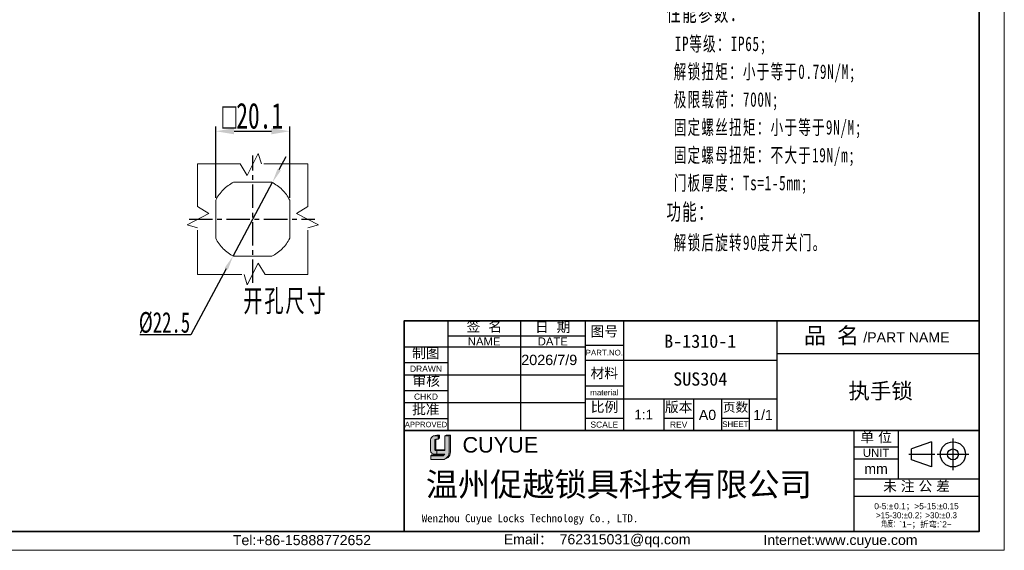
# Model space of a CAD drawing. Header units: millimetres. Extents: x 242 to 1877, y 992 to 1461.
# Tile 21 of 25: x 1610 to 1877, y 992 to 1136. Entities that reach past the tile are written whole.
import ezdxf

# ---------------------------------------------------------------- set-up
doc = ezdxf.new("R2010")
doc.units = ezdxf.units.MM
doc.linetypes.add('ACAD_ISO02W100', pattern=[15, 12, -3])
doc.linetypes.add('CENTER', pattern=[10.159999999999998, 6.35, -1.27, 1.27, -1.27])
for name, color, linetype, lineweight in [('0007', 7, 'Continuous', 5), ('实线层', 7, 'Continuous', 25), ('尺寸线层', 3, 'Continuous', 18), ('粗实线层', 7, 'Continuous', 35), ('细实线层', 3, 'Continuous', 18), ('虚线层', 6, 'ACAD_ISO02W100', 18)]:
    doc.layers.add(name, color=color, linetype=linetype, lineweight=lineweight)
doc.layers.add('中心线层', color=1, linetype='CENTER')
doc.styles.add('ARIAL', font='arial.ttf')
doc.styles.get("Standard").update_dxf_attribs({"font": 'arial.ttf'})
doc.styles.add('TEXTSTYLE_2', font='arial.ttf')
doc.styles.add('TEXTSTYLE_3', font='arial.ttf')
doc.styles.add('TEXTSTYLE_4', font='arial.ttf')
doc.styles.add('标准', font='txt', dxfattribs={"width": 0.667})
doc.dimstyles.new('标准', dxfattribs={"dimscale": 0.8, "dimtxt": 3.5, "dimasz": 4, "dimexe": 2, "dimexo": 0, "dimtad": 1, "dimdec": 1, "dimdsep": 46, "dimtxsty": '标准', "dimblk": '_CAXARROW', "dimcen": 0, "dimdle": 8, "dimazin": 2, "dimtfac": 0.707107, "dimtmove": 0, "dimatfit": 3, "dimfxl": 1, "dimtolj": 1, "dimarcsym": 1})
doc.dimstyles.new('水平', dxfattribs={"dimtxt": 3, "dimasz": 2.5, "dimexe": 1.25, "dimexo": 0.625, "dimtad": 1, "dimtih": 1, "dimtoh": 1, "dimdsep": 46, "dimtxsty": '标准', "dimcen": 2.5, "dimclrd": 3, "dimclre": 3, "dimclrt": 3, "dimadec": 0, "dimazin": 0, "dimtfac": 1, "dimtmove": 0, "dimatfit": 3, "dimfxl": 1, "dimarcsym": 0})

# ---------------------------------------------------------------- blocks, each defined once
blk = doc.blocks.new('_CAXARROW')
blk.add_hatch(color=0).paths.add_polyline_path([(0, 0), (-1, 0.125), (-1, -0.125)], flags=0)
blk = doc.blocks.new('*D18')
at = {"layer": 'Defpoints', "color": 0, "transparency": 16777216}
for p in [(1678.496999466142, 1091.403464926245), (1667.890228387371, 1071.560420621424)]:
    blk.add_point(p, dxfattribs=at)
at = {"layer": '尺寸线层', "color": 0, "linetype": 'Continuous', "lineweight": -2, "transparency": 16777216}
for p, q in [((1680.382647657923, 1094.931117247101), (1682.268295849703, 1098.458769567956)), ((1678.496999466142, 1091.403464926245), (1667.890228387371, 1071.560420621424)), ((1666.004580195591, 1068.032768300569), (1656.410390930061, 1050.084052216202)), ((1656.410390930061, 1050.084052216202), (1642.572179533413, 1050.084052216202))]:
    blk.add_line(p, q, dxfattribs=at)
at = {"layer": '尺寸线层', "color": 0, "lineweight": -2, "transparency": 16777216, "xscale": 4, "yscale": 4, "zscale": 4}
for p, rotation in [((1678.496999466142, 1091.403464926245), 241.8740052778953), ((1667.890228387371, 1071.560420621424), 61.87400527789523)]:
    blk.add_blockref('_CAXARROW', p, dxfattribs=dict(at, rotation=rotation))
at = {"layer": '尺寸线层', "color": 0, "transparency": 16777216, "insert": (1649.241285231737, 1053.384052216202), "char_height": 5.600000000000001, "width": 18.36821117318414, "attachment_point": 5, "style": '标准'}
blk.add_mtext('\\A1;%%C22.5', dxfattribs=at)
blk = doc.blocks.new('*D19')
at = {"layer": 'Defpoints', "color": 0, "transparency": 16777216}
for p in [(1683.243613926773, 1105.346804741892), (1663.143613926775, 1086.669427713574), (1683.243613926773, 1086.669427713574)]:
    blk.add_point(p, dxfattribs=at)
at = {"layer": '尺寸线层', "color": 3, "linetype": 'Continuous', "lineweight": -2, "transparency": 16777216}
for p, q in [((1663.143613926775, 1087.294427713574), (1663.143613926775, 1106.596804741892)), ((1668.143613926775, 1105.346804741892), (1678.243613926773, 1105.346804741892)), ((1683.243613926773, 1087.294427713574), (1683.243613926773, 1106.596804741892))]:
    blk.add_line(p, q, dxfattribs=at)
at = {"layer": '尺寸线层', "color": 3, "transparency": 16777216}
for points in [[(1668.143613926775, 1106.180138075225), (1668.143613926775, 1104.513471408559), (1663.143613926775, 1105.346804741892)], [(1678.243613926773, 1106.180138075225), (1678.243613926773, 1104.513471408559), (1683.243613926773, 1105.346804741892)]]:
    blk.add_solid(points, dxfattribs=at)
at = {"layer": '尺寸线层', "color": 3, "transparency": 16777216, "insert": (1673.193613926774, 1109.508598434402), "char_height": 7, "attachment_point": 5, "style": '标准'}
blk.add_mtext('{\\fAMGDT|b0|i0|c134|p34;o}20.1', dxfattribs=at)

msp = doc.modelspace()

# ---------------------------------------------------------------- hatches: boundary and pattern name
at = {"layer": '实线层'}
h = msp.add_hatch(color=30, dxfattribs=at)
edge = h.paths.add_edge_path(flags=0)
edge.add_arc((1722.97858209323, 1021.48557056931), 0.3917324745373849, 103.89623382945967, 180.1196323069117, ccw=False)
edge.add_line((1722.884501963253, 1021.865837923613), (1723.496997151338, 1021.865837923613))
edge.add_line((1723.496997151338, 1021.865837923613), (1723.496997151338, 1022.703986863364))
edge.add_line((1723.496997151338, 1022.703986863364), (1722.266082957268, 1022.703986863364))
edge.add_arc((1722.651771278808, 1021.547976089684), 1.218653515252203, 108.4506221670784, 173.4013944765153)
edge.add_line((1721.441190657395, 1021.688015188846), (1721.441190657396, 1018.728109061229))
edge.add_arc((1722.483956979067, 1018.825254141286), 1.047281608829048, 185.3223660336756, 272.7233690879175)
edge.add_line((1722.533717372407, 1017.779155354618), (1723.1899527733, 1017.779155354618))
edge.add_line((1723.1899527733, 1017.779155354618), (1723.189952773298, 1018.728109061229))
edge.add_line((1723.1899527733, 1018.728109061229), (1722.89453783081, 1018.728109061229))
edge.add_arc((1722.869904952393, 1019.010326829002), 0.2832907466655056, 177.6597996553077, 274.98831874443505, ccw=False)
edge.add_line((1722.586850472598, 1019.021894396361), (1722.5868504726, 1021.484752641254))
h = msp.add_hatch(color=254, dxfattribs=at)
h.paths.add_polyline_path([(1723.161332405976, 1022.953283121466), (1722.266082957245, 1022.703986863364), (1723.496997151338, 1022.703986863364), (1723.920337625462, 1022.953283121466)], flags=0)
h.paths.add_polyline_path([(1725.299989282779, 1022.703986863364), (1726.499168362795, 1022.703986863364), (1726.851595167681, 1022.953283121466), (1725.742030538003, 1022.953283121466)], flags=0)
h = msp.add_hatch(color=251, dxfattribs=at)
edge = h.paths.add_edge_path(flags=0)
edge.add_line((1722.869351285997, 1019.192327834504), (1722.869351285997, 1021.484752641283))
edge.add_arc((1723.261082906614, 1021.485570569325), 0.3917324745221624, 103.89623382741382, 180.1196323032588, ccw=False)
edge.add_line((1723.167002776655, 1021.865837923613), (1722.884501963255, 1021.865837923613))
edge.add_arc((1722.978582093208, 1021.485570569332), 0.3917324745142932, 103.8962338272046, 180.1196323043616)
edge.add_line((1722.586850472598, 1021.484752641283), (1722.586850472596, 1019.021894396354))
edge.add_arc((1722.869904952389, 1019.010326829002), 0.2832907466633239, 177.6597996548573, 274.9883187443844)
edge.add_line((1722.894537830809, 1018.728109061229), (1725.299989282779, 1018.728109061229))
edge.add_line((1725.299989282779, 1018.728109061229), (1725.299989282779, 1018.966585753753))
edge.add_line((1725.299989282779, 1018.966585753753), (1723.050149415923, 1018.966585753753))
edge.add_arc((1723.091929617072, 1019.185319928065), 0.2226886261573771, 178.1966309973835, 259.1862447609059, ccw=False)
msp.add_hatch(color=251, dxfattribs=at).paths.add_polyline_path([(1723.496997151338, 1021.865837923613), (1723.920337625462, 1022.187503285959), (1723.920337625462, 1022.953283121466), (1723.496997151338, 1022.703986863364)], flags=0)
h = msp.add_hatch(color=251, dxfattribs=at)
edge = h.paths.add_edge_path(flags=0)
edge.add_line((1726.851595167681, 1022.953283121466), (1726.499168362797, 1022.703986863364))
edge.add_line((1726.499168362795, 1022.703986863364), (1726.499168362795, 1018.309215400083))
edge.add_arc((1724.510122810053, 1018.231635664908), 1.990557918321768, -71.74154242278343, 2.2336036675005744, ccw=False)
edge.add_arc((1724.803958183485, 1018.362910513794), 2.048340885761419, 279.2658368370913, 358.4978790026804)
edge.add_line((1726.851595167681, 1018.309215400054), (1726.851595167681, 1022.953283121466))
h = msp.add_hatch(color=251, dxfattribs=at)
edge = h.paths.add_edge_path(flags=0)
edge.add_line((1721.825794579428, 1017.553654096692), (1721.573647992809, 1017.27615801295))
edge.add_line((1721.573647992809, 1017.276158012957), (1724.701880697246, 1017.276158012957))
edge.add_arc((1724.587270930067, 1018.019540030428), 0.7521650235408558, 278.7644802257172, 323.8869948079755)
edge.add_line((1725.19491205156, 1017.576229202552), (1721.82579457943, 1017.553654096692))
at = {"layer": '尺寸线层'}
h = msp.add_hatch(color=179, dxfattribs=at)
edge = h.paths.add_edge_path(flags=0)
edge.add_line((1726.499168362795, 1022.703986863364), (1725.299989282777, 1022.703986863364))
edge.add_line((1725.299989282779, 1022.703986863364), (1725.299989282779, 1018.728109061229))
edge.add_line((1725.299989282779, 1018.728109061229), (1723.1899527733, 1018.728109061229))
edge.add_line((1723.1899527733, 1018.728109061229), (1723.1899527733, 1017.779155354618))
edge.add_line((1723.1899527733, 1017.779155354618), (1725.299989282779, 1017.779155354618))
edge.add_arc((1724.587270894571, 1018.019540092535), 0.7521650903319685, 278.7644821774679, 341.36184450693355, ccw=False)
edge.add_line((1724.701880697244, 1017.276158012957), (1721.573647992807, 1017.276158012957))
edge.add_line((1721.573647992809, 1017.276158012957), (1721.573647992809, 1016.314864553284))
edge.add_line((1721.573647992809, 1016.314864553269), (1724.769199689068, 1016.314864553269))
edge.add_arc((1724.803958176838, 1018.362910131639), 2.048340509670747, 269.0276957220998, 279.2658387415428)
edge.add_arc((1724.510122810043, 1018.231635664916), 1.990557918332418, 288.258457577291, 362.2336036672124)
edge.add_line((1726.499168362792, 1018.309215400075), (1726.499168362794, 1022.703986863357))

# ---------------------------------------------------------------- linework, layer by layer
at = {"color": 0, "linetype": 'Continuous'}
for p, q in [((1714.302406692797, 1053.881343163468), (1714.302406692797, 1024.523831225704)), ((1726.145110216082, 1053.879283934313), (1726.145110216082, 1024.163406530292)), ((1745.882593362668, 1053.879283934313), (1745.882593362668, 1024.163406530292)), ((1763.426001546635, 1053.90462933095), (1763.426001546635, 1024.079099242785)), ((1763.427022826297, 1053.879283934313), (1763.427022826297, 1024.163406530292)), ((1773.843006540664, 1053.90462933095), (1773.843006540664, 1024.079099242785)), ((1815.507184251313, 1053.880426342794), (1815.507184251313, 1024.054896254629)), ((1815.511026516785, 1053.90462933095), (1815.511026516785, 1024.079099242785)), ((1763.426001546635, 1047.32546828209), (1773.843006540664, 1047.32546828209)), ((1763.426001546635, 1043.268318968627), (1815.511026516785, 1043.268318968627)), ((1815.507184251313, 1045.108211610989), (1870.3716786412, 1045.108211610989)), ((1763.426001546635, 1036.250547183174), (1773.843006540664, 1036.250547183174)), ((1763.426001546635, 1032.741661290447), (1815.511026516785, 1032.741661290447)), ((1784.808274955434, 1032.741661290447), (1784.808274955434, 1024.079099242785)), ((1792.812920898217, 1032.741661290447), (1792.812920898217, 1024.079099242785)), ((1800.488608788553, 1032.741661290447), (1800.488608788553, 1024.079099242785)), ((1807.944991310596, 1032.741661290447), (1807.944991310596, 1024.079099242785)), ((1763.426001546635, 1027.478332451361), (1773.843006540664, 1027.478332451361)), ((1784.808274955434, 1027.478332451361), (1792.812920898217, 1027.478332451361)), ((1800.488608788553, 1027.478332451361), (1807.944991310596, 1027.478332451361)), ((1815.507184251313, 1024.079099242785), (1815.511026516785, 1024.079099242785)), ((1836.379453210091, 1024.163406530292), (1836.379453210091, 996.8603704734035)), ((1836.379560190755, 1024.154610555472), (1836.379560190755, 996.7419218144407)), ((1848.441355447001, 1024.154610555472), (1848.441355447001, 1011.105941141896)), ((1857.419128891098, 1021.11705049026), (1852.060976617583, 1019.176756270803)), ((1857.419128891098, 1021.11705049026), (1857.419128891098, 1014.287213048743)), ((1863.292136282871, 1021.995929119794), (1863.292136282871, 1013.408334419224)), ((1836.379560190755, 1019.768503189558), (1848.441355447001, 1019.768503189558)), ((1852.060976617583, 1016.227507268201), (1852.060976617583, 1019.176756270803)), ((1836.379560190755, 1016.478922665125), (1848.441355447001, 1016.478922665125)), ((1858.389568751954, 1017.702131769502), (1851.30251098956, 1017.702131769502)), ((1857.419128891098, 1014.287213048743), (1852.060976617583, 1016.227507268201)), ((1867.585933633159, 1017.702131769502), (1858.998338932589, 1017.702131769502)), ((1836.379560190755, 1011.105941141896), (1870.371892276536, 1011.105941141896)), ((1836.379560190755, 1006.390875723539), (1870.371892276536, 1006.390875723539))]:
    msp.add_line(p, q, dxfattribs=at)
at = {"linetype": 'Continuous'}
for p, q in [((1726.145110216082, 1049.82213462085), (1763.427022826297, 1049.82213462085)), ((1714.302620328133, 1046.86151214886), (1763.427022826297, 1046.86151214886)), ((1714.302620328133, 1042.585057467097), (1726.145110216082, 1042.585057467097)), ((1714.302620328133, 1039.295476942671), (1763.427022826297, 1039.295476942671)), ((1714.302620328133, 1035.019022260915), (1726.145110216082, 1035.019022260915)), ((1714.302620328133, 1031.729441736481), (1763.427022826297, 1031.729441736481)), ((1714.302620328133, 1027.452987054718), (1726.145110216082, 1027.452987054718))]:
    msp.add_line(p, q, dxfattribs=at)
at = {"color": 0, "linetype": 'Continuous'}
for radius in [3.41491872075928, 1.474624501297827]:
    msp.add_circle((1863.292136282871, 1017.702131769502), radius, dxfattribs=at)
at = {"layer": '0007'}
for p, q in [((1721.441190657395, 1018.728109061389), (1721.441190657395, 1021.688015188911)), ((1722.266082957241, 1022.703986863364), (1723.161332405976, 1022.953283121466)), ((1722.266082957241, 1022.703986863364), (1723.496997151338, 1022.703986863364)), ((1722.586850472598, 1019.021894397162), (1722.586850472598, 1021.484752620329)), ((1722.869351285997, 1019.192327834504), (1722.869351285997, 1021.484752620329)), ((1722.884501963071, 1021.865837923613), (1723.496997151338, 1021.865837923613)), ((1723.161332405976, 1022.953283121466), (1723.920337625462, 1022.953283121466)), ((1723.496997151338, 1022.703986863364), (1723.920337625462, 1022.953283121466)), ((1723.496997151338, 1021.865837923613), (1723.496997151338, 1022.703986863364)), ((1723.496997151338, 1021.865837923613), (1723.920337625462, 1022.187503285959)), ((1723.920337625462, 1022.187503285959), (1723.920337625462, 1022.953283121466)), ((1725.299989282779, 1022.703986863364), (1725.742030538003, 1022.953283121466)), ((1725.299989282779, 1022.703986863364), (1726.499168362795, 1022.703986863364)), ((1725.299989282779, 1018.728109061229), (1725.299989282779, 1022.703986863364)), ((1725.742030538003, 1022.953283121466), (1726.851595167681, 1022.953283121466)), ((1726.499168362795, 1022.703986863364), (1726.851595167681, 1022.953283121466)), ((1726.499168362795, 1022.703986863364), (1726.499168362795, 1018.309215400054)), ((1726.851595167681, 1022.953283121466), (1726.851595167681, 1018.309215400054)), ((1722.894537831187, 1018.728109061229), (1725.299989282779, 1018.728109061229)), ((1723.050149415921, 1018.966585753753), (1725.299989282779, 1018.966585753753)), ((1723.1899527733, 1018.728109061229), (1723.1899527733, 1017.779155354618)), ((1721.573647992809, 1017.276158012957), (1721.825794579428, 1017.553654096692)), ((1721.573647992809, 1016.314864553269), (1721.573647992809, 1017.276158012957)), ((1721.573647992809, 1017.276158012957), (1724.701880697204, 1017.276158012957)), ((1721.573647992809, 1016.314864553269), (1724.769199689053, 1016.314864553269)), ((1721.825794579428, 1017.553654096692), (1725.194912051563, 1017.576229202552)), ((1722.533717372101, 1017.779155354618), (1725.299989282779, 1017.779155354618))]:
    msp.add_line(p, q, dxfattribs=at)
for centre, radius, start, end in [((1722.651771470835, 1021.547975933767), 1.21865372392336, 108.4506284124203, 173.4013882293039), ((1722.978582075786, 1021.485570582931), 0.3917324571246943, 103.8962318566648, 180.1196373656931), ((1723.261082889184, 1021.485570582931), 0.3917324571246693, 103.8962318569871, 180.1196373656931), ((1722.483956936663, 1018.825254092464), 1.047281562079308, 185.3223635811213, 272.7233715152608), ((1722.869904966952, 1019.010326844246), 0.2832907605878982, 177.6598026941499, 274.9883156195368), ((1723.091929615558, 1019.185319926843), 0.222688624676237, 178.1966306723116, 259.1862450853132), ((1724.587270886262, 1018.019540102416), 0.7521651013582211, 278.7644826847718, 341.3618439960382), ((1724.803958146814, 1018.362910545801), 2.048340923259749, 269.0276967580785, 358.4978781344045), ((1724.510123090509, 1018.231635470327), 1.990557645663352, 288.2424993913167, 2.233609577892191)]:
    msp.add_arc(centre, radius, start, end, dxfattribs=at)
at = {"layer": '中心线层'}
for p, q in [((1673.193613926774, 1064.212896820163), (1673.193613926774, 1098.750988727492)), ((1655.924567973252, 1081.481942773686), (1690.02377644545, 1081.481942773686))]:
    msp.add_line(p, q, dxfattribs=at)
at = {"layer": '粗实线层'}
for p, q in [((1714.302620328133, 1024.163406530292), (1836.379453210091, 1024.163406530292)), ((1836.379560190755, 1024.154610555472), (1870.371892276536, 1024.154610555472))]:
    msp.add_line(p, q, dxfattribs=at)
msp.add_lwpolyline([(1494.572727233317, 1272.669313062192), (1870.371892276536, 1272.669313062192), (1870.371892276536, 996.769258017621), (1494.572727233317, 996.769258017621)], close=True, dxfattribs=at)
msp.add_lwpolyline([(1870.3716786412, 1053.880426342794), (1809.507184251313, 1053.880426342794), (1714.302620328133, 1053.879283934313), (1714.302620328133, 996.7419218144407)], dxfattribs=at)
at = {"layer": '细实线层'}
msp.add_lwpolyline([(1470.139595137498, 1279.52260582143), (1877.225185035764, 1279.52260582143), (1877.225185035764, 991.684309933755), (1470.139595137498, 991.684309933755)], close=True, dxfattribs=at)
at = {"layer": '虚线层'}
for p, q in [((1671.681716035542, 1093.363063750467), (1674.687975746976, 1099.296471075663)), ((1674.687975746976, 1099.296471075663), (1675.535066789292, 1096.481942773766)), ((1658.19361392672, 1096.481942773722), (1669.783025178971, 1096.481942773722)), ((1658.193613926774, 1084.892531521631), (1658.193613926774, 1096.48194277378)), ((1669.783025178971, 1096.481942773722), (1671.681716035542, 1093.363063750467)), ((1688.193613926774, 1096.481942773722), (1675.535066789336, 1096.481942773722)), ((1688.193613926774, 1084.892531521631), (1688.193613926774, 1096.481942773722)), ((1668.039731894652, 1091.531942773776), (1678.347495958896, 1091.531942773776)), ((1663.143613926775, 1076.328060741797), (1663.143613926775, 1086.669427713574)), ((1683.243613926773, 1076.328060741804), (1683.243613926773, 1086.669427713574)), ((1661.312492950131, 1082.99384066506), (1655.379085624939, 1079.987580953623)), ((1658.193613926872, 1084.892531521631), (1661.312492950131, 1082.99384066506)), ((1688.193613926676, 1084.892531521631), (1685.074734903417, 1082.99384066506)), ((1685.074734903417, 1082.99384066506), (1691.008142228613, 1079.987580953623)), ((1655.379085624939, 1079.987580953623), (1658.193613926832, 1079.14048991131)), ((1691.008142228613, 1079.987580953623), (1688.193613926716, 1079.14048991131)), ((1658.193613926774, 1066.481942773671), (1658.193613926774, 1079.14048991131)), ((1688.193613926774, 1066.48194277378), (1688.193613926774, 1079.14048991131)), ((1668.006128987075, 1071.431942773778), (1678.347495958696, 1071.431942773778)), ((1674.705511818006, 1069.600821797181), (1671.699252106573, 1063.667414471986)), ((1676.604202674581, 1066.481942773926), (1674.705511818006, 1069.600821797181)), ((1658.193613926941, 1066.481942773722), (1670.852161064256, 1066.481942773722)), ((1671.699252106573, 1063.667414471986), (1670.852161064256, 1066.481942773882)), ((1676.604202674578, 1066.481942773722), (1688.193613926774, 1066.481942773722))]:
    msp.add_line(p, q, dxfattribs=at)
for centre, radius, start, end in [((1673.193613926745, 1081.481942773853), 11.29999999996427, 117.2660444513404, 152.7339555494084), ((1673.19361392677, 1081.481942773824), 11.30000000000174, 27.26604445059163, 62.73395554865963), ((1673.19361392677, 1081.481942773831), 11.29999999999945, 207.2660444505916, 242.7339555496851), ((1673.193613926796, 1081.48194277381), 11.29999999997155, 297.2660444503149, 332.7339555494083)]:
    msp.add_arc(centre, radius, start, end, dxfattribs=at)

# ---------------------------------------------------------------- texts
at = {"color": 0, "linetype": 'Continuous', "attachment_point": 2, "line_spacing_factor": 0.8999999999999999}
for s, insert, char_height, width, style in [('签  名', (1736.059243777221, 1053.77707461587), 2.741317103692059, 12.05751194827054, 'TEXTSTYLE_2'), ('日  期', (1754.631809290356, 1053.635068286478), 2.741317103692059, 12.05751194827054, 'TEXTSTYLE_2'), ('图号', (1768.634504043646, 1052.435514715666), 2.741317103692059, 8.03120245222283, 'TEXTSTYLE_2'), ('{\\fSimSun|b0|i0|c0|p34;品 名}', (1830.2794888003, 1052.116288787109), 4.386107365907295, 16.0709715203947, 'TEXTSTYLE_2'), ('/PART NAME', (1850.648265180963, 1050.823595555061), 2.741317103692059, 23.34705384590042, 'TEXTSTYLE_3'), ('PART.NO.', (1768.634504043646, 1046.064462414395), 1.535137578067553, 10.10679795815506, 'TEXTSTYLE_3'), ('材料', (1768.634504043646, 1041.130091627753), 2.741317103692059, 8.03120245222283, 'TEXTSTYLE_2'), ('material', (1768.634504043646, 1035.263673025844), 1.535137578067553, 9.633130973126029, 'TEXTSTYLE_3'), ('比例', (1768.680088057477, 1031.936141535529), 2.741317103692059, 8.03120245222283, 'TEXTSTYLE_2'), ('版本', (1788.810597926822, 1031.918874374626), 2.741317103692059, 8.03120245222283, 'TEXTSTYLE_2'), ('页数', (1804.256150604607, 1031.764172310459), 2.522011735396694, 7.388706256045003, 'TEXTSTYLE_2'), ('A0', (1796.650764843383, 1029.781038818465), 2.741317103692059, 4.026309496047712, 'TEXTSTYLE_2'), ('1/1', (1811.728008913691, 1029.781038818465), 2.741317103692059, 6.039464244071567, 'TEXTSTYLE_2'), ('SCALE', (1768.634504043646, 1026.601110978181), 1.644790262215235, 7.520788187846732, 'TEXTSTYLE_3'), ('REV', (1788.810597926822, 1026.601110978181), 1.644790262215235, 3.567929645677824, 'TEXTSTYLE_4'), ('SHEET', (1804.216800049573, 1026.655937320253), 1.535137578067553, 6.342986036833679, 'TEXTSTYLE_4'), ('单 位', (1842.410457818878, 1023.748474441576), 2.741317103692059, 10.04435720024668, 'TEXTSTYLE_2'), ('UNIT', (1842.410457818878, 1019.220239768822), 2.193053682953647, 7.133538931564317, 'TEXTSTYLE_3'), ('mm', (1842.410457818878, 1015.163090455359), 2.741317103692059, 6.35904041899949, 'TEXTSTYLE_3'), ('未 注 公 差', (1853.394855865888, 1010.443955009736), 2.741317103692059, 22.10186914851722, 'TEXTSTYLE_2'), ('{\\C256;Email\\fSimSun|b0|i0|c0|p34;： \\farial|b0|i0|c0|p34;762315031@qq.com}', (1766.692819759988, 996.0362969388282), 2.735845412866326, 55.56588949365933, 'TEXTSTYLE_3'), ('{\\C256;Internet:www.cuyue.com}', (1832.749957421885, 995.857309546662), 2.735845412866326, 81.09547576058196, 'TEXTSTYLE_3')]:
    msp.add_mtext(s, dxfattribs=dict(at, insert=insert, char_height=char_height, width=width, style=style))
at = {"linetype": 'Continuous', "attachment_point": 2, "line_spacing_factor": 0.8999999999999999}
for s, insert, char_height, width, style in [('NAME', (1736.013851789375, 1049.438350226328), 2.193053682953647, 8.829283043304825, 'TEXTSTYLE_3'), ('DATE', (1754.654808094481, 1049.438350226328), 2.193053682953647, 8.152615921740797, 'TEXTSTYLE_3'), ('制图', (1720.189005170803, 1046.546671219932), 2.741317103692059, 8.03120245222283, 'TEXTSTYLE_2'), ('DRAWN', (1720.223865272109, 1041.762662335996), 1.644790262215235, 8.664192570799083, 'TEXTSTYLE_3'), ('审核', (1720.286052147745, 1039.056144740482), 2.741317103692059, 8.03120245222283, 'TEXTSTYLE_2'), ('CHKD', (1720.223865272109, 1034.196627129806), 1.644790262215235, 6.499673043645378, 'TEXTSTYLE_3'), ('批准', (1720.174352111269, 1031.308202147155), 2.741317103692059, 8.03120245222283, 'TEXTSTYLE_2'), ('APPROVED', (1720.223865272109, 1026.548352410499), 1.480311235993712, 11.46828481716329, 'TEXTSTYLE_3'), ('Tel:+86-15888772652', (1686.556671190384, 995.8159188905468), 2.735845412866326, 38.8370240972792, 'TEXTSTYLE_3')]:
    msp.add_mtext(s, dxfattribs=dict(at, insert=insert, char_height=char_height, width=width, style=style))
at = {"color": 0, "lineweight": 13, "char_height": 3.600000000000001, "width": 69.44029618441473, "attachment_point": 5}
for s, insert in [('{\\fFangSong|b0|i0|c134|p34;\\C3;B-1310-1}', (1794.675095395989, 1048.374322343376)), ('{\\fFangSong|b0|i0|c134|p2;\\C3;SUS304}', (1794.675095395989, 1038.114353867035))]:
    msp.add_mtext(s, dxfattribs=dict(at, insert=insert))
at = {"color": 0, "insert": (1843.645528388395, 1034.670952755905), "char_height": 4.267918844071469, "width": 97.6351415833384, "attachment_point": 5, "style": 'ARIAL'}
msp.add_mtext('{\\fFangSong|b0|i0|c134|p34;执手锁}', dxfattribs=at)
at = {"color": 0, "insert": (1779.325640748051, 1028.487677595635), "char_height": 2.626411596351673, "width": 18.27544735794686, "attachment_point": 5}
msp.add_mtext('1:1', dxfattribs=at)
at = {"color": 7, "linetype": 'Continuous', "attachment_point": 1, "line_spacing_factor": 0.8999999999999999}
for s, insert, char_height, width, style in [('CUYUE', (1730.145638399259, 1022.393225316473), 4.2, 46.80168260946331, 'TEXTSTYLE_2'), ('{\\fsimsun|b0|i0|c134|p34;\\C0;Wenzhou Cuyue Locks Technology Co., LTD.}', (1719.08040049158, 1001.462877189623), 2.16, 90.1565775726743, 'TEXTSTYLE_3')]:
    msp.add_mtext(s, dxfattribs=dict(at, insert=insert, char_height=char_height, width=width, style=style))
at = {"color": 0, "linetype": 'Continuous', "lineweight": 13, "insert": (1853.375726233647, 1004.471953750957), "char_height": 1.641507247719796, "width": 33.36846827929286, "attachment_point": 2, "line_spacing_factor": 0.8999999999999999, "style": 'TEXTSTYLE_2'}
msp.add_mtext('0-5:{\\Fgdt,gbcbig.shx;`\\fsimsun|b0|i0|c0|p34;\\W0.16667; \\farial|b0|i0|c0|p34;\\W1;0.1\\fsimsun|b0|i0|c0|p34;；}>5-15:{\\Fgdt,gbcbig.shx;`0.15\\P>15-30:`0.2；>30:`0.3\\P角度：}`1~{\\fsimsun|b0|i0|c0|p34;；折弯}:`2~', dxfattribs=at)
at = {"layer": '尺寸线层', "attachment_point": 1, "line_spacing_factor": 1.150569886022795, "style": '标准'}
for s, insert, char_height, width in [('{\\H1.14286x;\\T1.1;技术要求：\\P \\H0.875x;锁壳、锁芯、锁舌、螺母：SUS304^I\\P O圈NBR,\\P 防水平垫EPDM;\\P\\P\\H1.14286x;性能参数：\\P \\H0.875x;IP等级：IP65;\\P 解锁扭矩：小于等于0.79N/M;\\P 极限载荷：700N;\\P 固定螺丝扭矩：小于等于9N/M;\\P 固定螺母扭矩：不大于19N/m;\\P 门板厚度：Ts=1-5mm;\\P\\H1.14286x;功能：\\P\\H0.87499x; 解锁后旋转90度开关门。}', (1785.51583075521, 1178.514507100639), 3.9375, 127.9626117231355), ('{\\T1.1;开孔尺寸}', (1670.62576708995, 1062.390128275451), 6, 43.95303336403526)]:
    msp.add_mtext(s, dxfattribs=dict(at, insert=insert, char_height=char_height, width=width))
at = {"layer": '尺寸线层', "color": 6, "insert": (1720.188058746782, 1012.760739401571), "char_height": 6.40185, "width": 117.5245980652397, "attachment_point": 1}
msp.add_mtext('{\\fSimSun|b0|i0|c134|p2;\\C0;温州促越锁具科技有限公司}', dxfattribs=at)
at = {"layer": '细实线层', "insert": (1746.082599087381, 1044.722999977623), "char_height": 2.79615, "attachment_point": 1}
msp.add_mtext('2026/7/9', dxfattribs=at)

# ---------------------------------------------------------------- dimensions: what is measured, and where the dimension line sits
at = {"layer": '尺寸线层'}
dim = msp.add_linear_dim(base=(1683.243613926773, 1105.346804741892), p1=(1663.143613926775, 1086.669427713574), p2=(1683.243613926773, 1086.669427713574), angle=180, text='{\\fAMGDT|b0|i0|c134|p34;o}<>', dimstyle='水平', override={"dimtxt": 7, "dimasz": 5, "dimarcsym": 1}, dxfattribs=at)
dim.commit()
dim.dimension.update_dxf_attribs({"geometry": '*D19', "text_midpoint": (1673.193613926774, 1109.508598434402)})
dim = msp.add_diameter_dim_2p(p1=(1678.496999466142, 1091.403464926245), p2=(1667.890228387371, 1071.560420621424), dimstyle='标准', override={"dimtxt": 7, "dimasz": 5, "dimtoh": 1, "dimpost": '%%C<>', "dimsah": 1, "dimatfit": 1}, dxfattribs=at)
dim.commit()
dim.dimension.update_dxf_attribs({"geometry": '*D18', "text_midpoint": (1649.241285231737, 1050.084052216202), "dimtype": 163})

doc.saveas('drawing.dxf')
